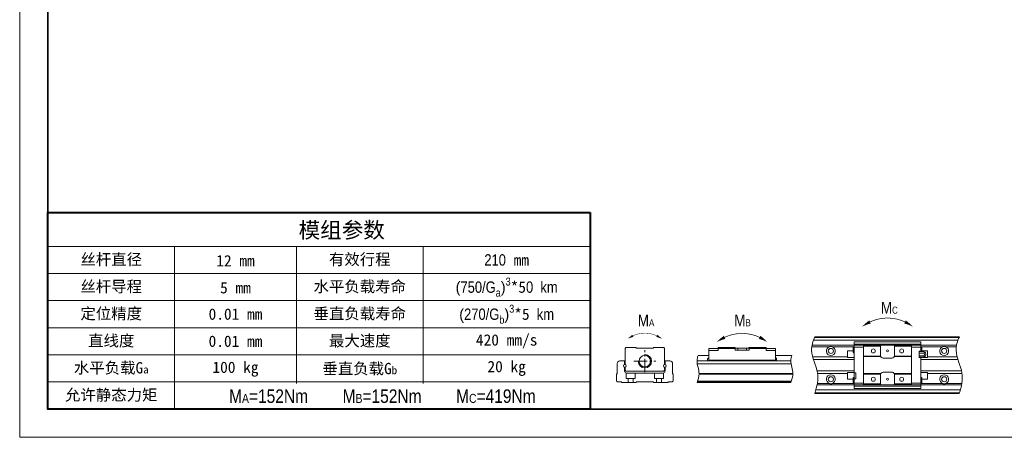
# Model space of a CAD drawing. Header units: millimetres. Extents: x 100 to 3612, y -424 to 856.
# Tile 22 of 45: x 1294 to 1603, y 30 to 161. Entities that reach past the tile are written whole.
import ezdxf

# ---------------------------------------------------------------- set-up
doc = ezdxf.new("R2010")
doc.units = ezdxf.units.MM
doc.linetypes.add('CENTER2', pattern=[28.575, 19.05, -3.175, 3.175, -3.175])
for name, color, linetype, lineweight in [('标注', 3, 'Continuous', 13), ('点划线', 1, 'CENTER2', 13), ('粗线', 7, 'Continuous', 35), ('细线', 7, 'Continuous', 13)]:
    doc.layers.add(name, color=color, linetype=linetype, lineweight=lineweight)
doc.styles.add('7', font='ARIALN.TTF', dxfattribs={"height": 7})

# ---------------------------------------------------------------- blocks, each defined once
blk = doc.blocks.new('A4图框')
at = {"layer": '粗线'}
blk.add_lwpolyline([(5, 205), (292, 205), (292, 5), (5, 5)], close=True, dxfattribs=at)
at = {"layer": '细线'}
blk.add_lwpolyline([(0, 210), (297, 210), (297, 0), (0, 0)], close=True, dxfattribs=at)
blk = doc.blocks.new('扭矩')
at = {"layer": '标注'}
for points, const_width in [([(451.8, 96.04, 0.223025), (436.8, 96.04, 4.483797)], 0.294), ([(345.56, 90.11, 0.223025), (335.36, 90.11, 4.483797)], 0.2), ([(389.57, 89.45, 0.223025), (374.58, 89.45, 4.483797)], 0.294)]:
    blk.add_lwpolyline(points, format="xyb", dxfattribs=dict(at, const_width=const_width))
for points in [[(433.56, 94.07, 0.0147, 1.47, -0.053865), (436.8, 96.04, 0, 0, -1.574086)], [(455.04, 94.07, 0.0147, 1.47, 0.053865), (451.8, 96.04, 0, 0, 1.574086)], [(333.16, 88.77, 0.01, 1, -0.053865), (335.36, 90.11, 0, 0, -1.574086)], [(347.76, 88.77, 0.01, 1, 0.053865), (345.56, 90.11, 0, 0, 1.574086)], [(371.34, 87.48, 0.0147, 1.47, -0.053865), (374.58, 89.45, 0, 0, -1.574086)], [(392.81, 87.48, 0.0147, 1.47, 0.053865), (389.57, 89.45, 0, 0, 1.574086)]]:
    blk.add_lwpolyline(points, format="xyseb", dxfattribs=at)
blk.add_arc((340.46, 79.24), 2.86, 180, 90, dxfattribs=at)
for points, knots in [([(413.21, 89.69), (412.34, 87.78), (410.77, 82.72), (415.51, 74.58), (414.13, 68.38), (413.16, 65.44)], [4.418107, 4.418107, 4.418107, 4.418107, 10.533784, 20.542229, 29.51, 29.51, 29.51, 29.51]), ([(475.04, 89.69), (474.16, 87.78), (472.59, 82.72), (477.33, 74.58), (475.96, 68.38), (474.98, 65.44)], [4.418107, 4.418107, 4.418107, 4.418107, 10.533784, 20.542229, 29.51, 29.51, 29.51, 29.51]), ([(363.22, 81.67), (362.98, 80.98), (362.42, 78.47), (364.23, 74.45), (363.34, 71.38), (362.84, 70.15)], [3.929779, 3.929779, 3.929779, 3.929779, 6.143971, 11.892959, 15.773013, 15.773013, 15.773013, 15.773013]), ([(403.32, 81.67), (403.08, 80.98), (402.52, 78.47), (404.33, 74.45), (403.44, 71.38), (402.94, 70.15)], [3.929779, 3.929779, 3.929779, 3.929779, 6.143971, 11.892959, 15.773013, 15.773013, 15.773013, 15.773013])]:
    blk.add_open_spline(points, degree=3, knots=knots, dxfattribs=at)
at = {"layer": '点划线', "ltscale": 0.3}
for p, q in [((340.46, 74.58), (340.46, 83.91)), ((335.79, 79.24), (345.12, 79.24))]:
    blk.add_line(p, q, dxfattribs=at)
at = {"layer": '细线'}
for p, q in [((413.1, 89.43), (474.92, 89.43)), ((413.21, 89.69), (475.04, 89.69)), ((331.97, 84.63), (332.37, 85.04)), ((331.97, 84.63), (331.97, 77.83)), ((332.37, 85.04), (336.62, 85.04)), ((336.82, 84.84), (336.62, 85.04)), ((344.09, 84.84), (336.82, 84.84)), ((344.3, 85.04), (344.09, 84.84)), ((348.54, 85.04), (344.3, 85.04)), ((348.54, 85.04), (348.94, 84.63)), ((348.94, 84.63), (348.94, 77.83)), ((367.81, 84.63), (379.04, 84.63)), ((367.81, 84.63), (367.81, 79.53)), ((371.77, 85.04), (371.77, 83.83)), ((379.11, 85.04), (371.77, 85.04)), ((379.04, 84.03), (379.04, 85.04)), ((384.94, 84.84), (379.21, 84.84)), ((380.26, 84.84), (380.26, 84.03)), ((383.89, 84.03), (383.89, 84.84)), ((392.38, 85.04), (385.04, 85.04)), ((385.1, 84.03), (385.1, 85.04)), ((385.1, 84.63), (396.34, 84.63)), ((392.38, 85.04), (392.38, 83.83)), ((396.34, 79.53), (396.34, 84.63)), ((411.89, 85.45), (419.46, 85.45)), ((473.81, 86.05), (411.99, 86.05)), ((474.43, 88.21), (412.6, 88.21)), ((420.65, 85.45), (430.03, 85.45)), ((429.55, 83.22), (429.55, 84.84)), ((430.03, 87.55), (430.03, 67.58)), ((430.03, 87.55), (458.57, 87.55)), ((458.57, 86.55), (430.03, 86.55)), ((433.99, 85.24), (430.03, 85.24)), ((433.99, 86.05), (433.99, 69.08)), ((441.27, 85.65), (433.99, 85.65)), ((441.27, 86.05), (441.27, 81.81)), ((447.33, 86.05), (447.33, 81.81)), ((454.61, 85.65), (447.33, 85.65)), ((454.61, 69.08), (454.61, 86.05)), ((458.57, 85.24), (454.61, 85.24)), ((458.57, 83.32), (458.57, 87.55)), ((458.57, 85.45), (467.95, 85.45)), ((459.05, 83.32), (459.05, 84.84)), ((469.14, 85.45), (473.71, 85.45)), ((367.81, 81.67), (363.22, 81.67)), ((367.32, 79.36), (367.32, 80.25)), ((371.77, 83.83), (367.81, 83.83)), ((379.04, 84.03), (385.1, 84.03)), ((396.34, 83.83), (392.38, 83.83)), ((403.32, 81.67), (396.34, 81.67)), ((396.82, 79.36), (396.82, 80.25)), ((412.28, 81.12), (427.13, 81.12)), ((429.55, 83.63), (427.12, 83.63)), ((427.12, 80.8), (427.12, 83.63)), ((427.12, 80.8), (430.03, 80.8)), ((441.34, 81.4), (433.99, 81.4)), ((441.43, 81.2), (433.99, 81.2)), ((442.48, 80.6), (446.12, 80.6)), ((447.17, 81.2), (454.61, 81.2)), ((454.61, 81.4), (447.26, 81.4)), ((457.84, 80.84), (457.84, 83.47)), ((458.57, 83.47), (457.84, 83.47)), ((459.54, 83.32), (457.84, 83.32)), ((457.84, 82.74), (459.54, 82.74)), ((459.54, 81.57), (457.84, 81.57)), ((459.54, 80.99), (457.84, 80.99)), ((458.57, 80.84), (457.84, 80.84)), ((458.57, 80.99), (458.57, 67.58)), ((458.57, 80.8), (461.48, 80.8)), ((461.48, 83.63), (459.05, 83.63)), ((460.67, 82.44), (460.67, 81.87)), ((461.47, 81.12), (474.11, 81.12)), ((461.48, 80.8), (461.48, 83.63)), ((328.6, 73.93), (328.6, 78.15)), ((329.81, 79.36), (331.77, 79.36)), ((331.77, 79.36), (331.77, 77.83)), ((331.77, 74.98), (331.77, 76.62)), ((331.97, 75.4), (331.97, 76.62)), ((348.94, 76.62), (348.94, 75.4)), ((349.14, 79.36), (351.11, 79.36)), ((349.14, 79.36), (349.14, 77.83)), ((349.14, 74.98), (349.14, 76.62)), ((352.32, 78.15), (352.32, 73.93)), ((362.81, 79.36), (402.91, 79.36)), ((403.02, 78.15), (362.92, 78.15)), ((396.34, 79.64), (367.81, 79.64)), ((367.81, 79.36), (367.81, 79.53)), ((396.34, 79.53), (367.81, 79.53)), ((396.34, 79.53), (396.34, 79.36)), ((430.04, 79.99), (412.62, 79.99)), ((474.45, 79.99), (458.57, 79.99)), ((328.33, 73.67), (328.6, 73.93)), ((328.33, 70.76), (328.33, 73.67)), ((332.37, 75), (331.97, 75.4)), ((348.54, 75), (332.37, 75)), ((332.48, 74.19), (332.48, 71.82)), ((332.48, 71.82), (336.32, 71.82)), ((332.57, 74.18), (348.34, 74.18)), ((333.28, 71.82), (333.28, 70.15)), ((335.51, 71.82), (335.51, 70.15)), ((336.32, 74.18), (336.32, 71.82)), ((344.6, 74.18), (344.6, 71.82)), ((348.44, 71.82), (344.6, 71.82)), ((345.41, 71.82), (345.41, 70.15)), ((347.63, 71.82), (347.63, 70.15)), ((348.44, 74.19), (348.44, 71.82)), ((348.94, 75.4), (348.54, 75)), ((352.32, 73.93), (352.58, 73.67)), ((352.58, 73.67), (352.58, 70.76)), ((363.67, 73.93), (403.77, 73.93)), ((363.68, 73.67), (403.77, 73.67)), ((414.15, 75.14), (430.04, 75.14)), ((414.36, 74.01), (427.13, 74.01)), ((430.03, 74.33), (427.12, 74.33)), ((427.12, 71.5), (427.12, 74.33)), ((429.55, 71.91), (429.55, 70.29)), ((430.03, 74.29), (430.76, 74.29)), ((430.03, 71.66), (430.76, 71.66)), ((430.76, 74.29), (430.76, 71.66)), ((441.43, 73.93), (433.99, 73.93)), ((441.34, 73.73), (433.99, 73.73)), ((441.27, 69.08), (441.27, 73.32)), ((442.48, 74.53), (446.12, 74.53)), ((447.17, 73.93), (454.61, 73.93)), ((454.61, 73.73), (447.26, 73.73)), ((447.33, 73.32), (447.33, 69.08)), ((458.57, 75.14), (475.97, 75.14)), ((461.48, 74.33), (458.57, 74.33)), ((459.05, 70.29), (459.05, 71.91)), ((461.47, 74.01), (476.18, 74.01)), ((461.48, 71.5), (461.48, 74.33)), ((328.74, 70.35), (328.33, 70.76)), ((330.35, 70.35), (328.74, 70.35)), ((330.56, 70.15), (330.35, 70.35)), ((336.62, 70.15), (330.56, 70.15)), ((336.82, 70.35), (336.62, 70.15)), ((344.09, 70.35), (336.82, 70.35)), ((344.3, 70.15), (344.09, 70.35)), ((350.36, 70.15), (344.3, 70.15)), ((350.56, 70.35), (350.36, 70.15)), ((351.89, 70.35), (350.56, 70.35)), ((352.32, 70.53), (352.34, 70.51)), ((352.58, 70.76), (352.34, 70.51)), ((362.84, 70.15), (402.94, 70.15)), ((403.02, 70.35), (362.92, 70.35)), ((363.07, 70.76), (403.17, 70.76)), ((414.15, 69.08), (475.97, 69.08)), ((414.25, 69.68), (419.46, 69.68)), ((420.65, 69.68), (430.03, 69.68)), ((427.12, 71.5), (429.55, 71.5)), ((430.03, 69.89), (433.99, 69.89)), ((430.03, 68.58), (458.57, 68.58)), ((430.03, 67.58), (458.57, 67.58)), ((441.27, 69.48), (433.99, 69.48)), ((454.61, 69.48), (447.33, 69.48)), ((454.61, 69.89), (458.57, 69.89)), ((458.57, 69.68), (467.95, 69.68)), ((459.05, 71.5), (461.48, 71.5)), ((469.14, 69.68), (476.08, 69.68)), ((413.16, 65.44), (474.98, 65.44)), ((475.07, 65.7), (413.24, 65.7)), ((413.62, 66.92), (475.44, 66.92))]:
    blk.add_line(p, q, dxfattribs=at)
for centre, radius in [((420.05, 83.63), 1.11), ((438.24, 83.63), 0.849), ((450.36, 83.63), 0.849), ((468.55, 83.63), 1.11), ((340.46, 79.24), 2.42), ((444.3, 83.63), 0.434), ((331.87, 77.22), 0.614), ((349.04, 77.22), 0.614), ((420.05, 71.5), 1.11), ((438.24, 71.5), 0.849), ((444.3, 71.5), 0.434), ((450.36, 71.5), 0.849), ((468.55, 71.5), 1.11)]:
    blk.add_circle(centre, radius, dxfattribs=at)
for centre, radius, start, end in [((380.26, 85.44), 1.21, 199.4712, 210), ((420.05, 83.63), 1.92, 107.9953, 72.0062), ((429.95, 84.84), 0.404, 78.463, 180.0001), ((458.65, 84.84), 0.404, 359.9999, 101.537), ((468.55, 83.63), 1.92, 107.9938, 72.0062), ((367.73, 80.25), 0.404, 78.463, 180.0001), ((396.42, 80.25), 0.404, 359.9999, 101.537), ((429.95, 83.22), 0.404, 179.9999, 281.537), ((442.48, 81.81), 1.21, 180, 270), ((446.12, 81.81), 1.21, 270, 360), ((459.54, 82.15), 1.17, 14.082, 89.9713), ((459.54, 82.15), 0.583, 270.1017, 90.0043), ((459.54, 82.15), 1.17, 270, 345.918), ((329.81, 78.15), 1.21, 90, 180), ((351.11, 78.15), 1.21, 0, 90), ((332.57, 74.98), 0.8, 180, 270), ((348.34, 74.98), 0.8, 270, 0), ((420.05, 71.5), 1.92, 287.9938, 252.0047), ((429.95, 71.91), 0.404, 78.463, 180.0001), ((442.48, 73.32), 1.21, 90, 180), ((446.12, 73.32), 1.21, 30, 90), ((446.12, 73.32), 1.21, 0, 19.4712), ((458.65, 71.91), 0.404, 359.9999, 101.537), ((468.55, 71.5), 1.92, 287.9938, 252.0047), ((351.89, 70.96), 0.606, 270, 314.9062), ((429.95, 70.29), 0.404, 179.9999, 281.537), ((458.65, 70.29), 0.404, 258.463, 0.0001)]:
    blk.add_arc(centre, radius, start, end, dxfattribs=at)
for centre, major_axis, ratio, start_param, end_param in [((383.89, 85.44), (0.51, 1.1), 1, 4.621289, 4.805051), ((459.54, 83.03), (0.583, 0), 0.5, 4.712313, 7.852981), ((459.54, 81.28), (-0.583, 0), 0.5, 1.570197, 4.710613), ((446.12, 73.32), (0.51, -1.1), 1, 1.478135, 1.661896)]:
    blk.add_ellipse(centre, major_axis=major_axis, ratio=ratio, start_param=start_param, end_param=end_param, dxfattribs=at)
for points in [[(420.65, 85.45), (420.6, 85.47), (420.55, 85.48), (420.45, 85.51), (420.4, 85.51), (420.3, 85.53), (420.25, 85.54), (420.15, 85.54), (420.1, 85.55), (420.03, 85.55), (420, 85.55), (419.95, 85.54), (419.93, 85.54), (419.85, 85.54), (419.8, 85.53), (419.7, 85.51), (419.6, 85.5), (419.51, 85.47), (419.46, 85.45)], [(469.14, 85.45), (469.09, 85.47), (469.04, 85.48), (468.95, 85.51), (468.9, 85.51), (468.8, 85.53), (468.75, 85.54), (468.65, 85.54), (468.6, 85.55), (468.52, 85.55), (468.5, 85.55), (468.45, 85.54), (468.42, 85.54), (468.35, 85.54), (468.3, 85.53), (468.2, 85.51), (468.1, 85.5), (468, 85.47), (467.95, 85.45)], [(419.46, 69.68), (419.51, 69.66), (419.56, 69.65), (419.65, 69.62), (419.7, 69.61), (419.8, 69.6), (419.85, 69.59), (419.95, 69.59), (420, 69.58), (420.08, 69.58), (420.1, 69.58), (420.15, 69.59), (420.18, 69.59), (420.25, 69.59), (420.3, 69.6), (420.4, 69.61), (420.5, 69.63), (420.6, 69.66), (420.65, 69.68)], [(467.95, 69.68), (468, 69.66), (468.05, 69.65), (468.15, 69.62), (468.2, 69.61), (468.3, 69.6), (468.35, 69.59), (468.45, 69.59), (468.5, 69.58), (468.57, 69.58), (468.6, 69.58), (468.65, 69.59), (468.67, 69.59), (468.75, 69.59), (468.8, 69.6), (468.9, 69.61), (469, 69.63), (469.09, 69.66), (469.14, 69.68)]]:
    blk.add_open_spline(points, degree=3, knots=[0, 0, 0, 0, 0.125, 0.125, 0.25, 0.25, 0.375, 0.375, 0.5, 0.5, 0.5625, 0.5625, 0.625, 0.625, 0.75, 0.75, 0.875, 1, 1, 1, 1], dxfattribs=at)
blk.add_open_spline([(362.98, 70.51), (403.08, 70.51)], degree=1, dxfattribs=at)
at = {"layer": '标注', "char_height": 5, "attachment_point": 1, "style": '7'}
for s, insert in [('M{\\H0.6x;C}', (441.48, 104.59)), ('M{\\H0.6x;A}', (337.46, 99.18)), ('M{\\H0.6x;B}', (378.72, 99.18))]:
    blk.add_mtext_dynamic_manual_height_columns(s, width=12.0149, gutter_width=35, heights=[0], dxfattribs=dict(at, insert=insert))

msp = doc.modelspace()

# ---------------------------------------------------------------- linework, layer by layer
at = {"layer": '标注'}
for p, q in [((1303.1, 89.9), (1473.23, 89.9)), ((1342.79, 89.9), (1342.79, 38.86)), ((1381.07, 89.9), (1381.07, 46.91)), ((1420.77, 89.9), (1420.77, 46.91)), ((1303.1, 81.4), (1473.23, 81.4)), ((1303.1, 72.89), (1473.23, 72.89)), ((1303.1, 64.38), (1473.23, 64.38)), ((1303.1, 55.88), (1473.23, 55.88)), ((1303.1, 47.37), (1473.23, 47.37))]:
    msp.add_line(p, q, dxfattribs=at)
at = {"layer": '标注', "lineweight": 40}
for points in [[(1473.23, 100.54), (1473.23, 38.86), (1303.1, 38.86), (1303.1, 100.54)], [(1303.1, 100.54), (1473.23, 100.54)]]:
    msp.add_lwpolyline(points, dxfattribs=at)

# ---------------------------------------------------------------- block references
at = {"layer": '标注'}
for name, p, xscale, yscale, zscale in [('A4图框', (1294.24, 30), 1.772264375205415, 1.772264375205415, 1.772264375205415), ('扭矩', (1240.76, -4.2), 0.7330993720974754, 0.7330993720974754, 0.7330993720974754)]:
    msp.add_blockref(name, p, dxfattribs=dict(at, xscale=xscale, yscale=yscale, zscale=zscale))

# ---------------------------------------------------------------- texts
at = {"layer": '标注', "attachment_point": 5, "style": '7'}
for s, insert, char_height, width in [('{\\fSimSun|b0|i0|c134|p2;模组参数}', (1395.25, 94.77), 4.9623, 170.1374), ('{\\fSimSun|b0|i0|c134|p2;丝杆直径}', (1322.95, 85.65), 3.5445, 39.6969), ('{\\fSimSun|b0|i0|c134|p34;12 mm}', (1361.93, 85.42), 3.5445, 38.2808), ('{\\fSimSun|b0|i0|c134|p34;有效行程}', (1400.92, 85.65), 3.5445, 39.6989), ('210{\\fSimSun|b0|i0|c134|p34; mm}', (1447, 85.65), 3.5445, 52.4609), ('{\\fSimSun|b0|i0|c134|p2;丝杆导程}', (1322.95, 77.14), 3.5445, 39.6969), ('{\\fSimSun|b0|i0|c134|p34;5 mm}', (1361.93, 76.92), 3.5445, 38.2808), ('{\\fSimSun|b0|i0|c134|p34;水平负载寿命}', (1400.92, 77.14), 3.5445, 39.6989), ('\\A1;{\\fYouYuan|b0|i0|c134|p49;\\H0.95995x;(}750/G{\\H0.7x;\\S ^ a;\\fYouYuan|b0|i0|c134|p49;\\H1.37137x;)\\fArial Narrow|b0|i0|c134|p34;\\H0.7292x;\\S3^  ;\\fSimSun|b0|i0|c134|p34;\\H1.42858x;*5}0  km', (1447, 77.14), 3.54453, 52.4609), ('\\A1;{\\fYouYuan|b0|i0|c134|p49;\\H0.95995x;(}270/G{\\H0.7x;\\S ^ b;\\fYouYuan|b0|i0|c134|p49;\\H1.37136x;)\\fArial Narrow|b0|i0|c134|p34;\\H0.7292x;\\S3^  ;\\fSimSun|b0|i0|c134|p34;\\H1.42858x;*5}  km', (1447, 68.64), 3.54453, 52.4609), ('{\\fSimSun|b0|i0|c134|p2;定位精度}', (1322.95, 68.64), 3.5445, 39.6969), ('{\\fSimSun|b0|i0|c134|p34;0.01 mm}', (1361.93, 68.64), 3.5445, 38.2808), ('{\\fSimSun|b0|i0|c134|p34;垂直负载寿命}', (1400.92, 68.64), 3.5445, 39.6989), ('{\\fSimSun|b0|i0|c134|p2;直线度}', (1322.95, 60.13), 3.5445, 39.6969), ('{\\fSimSun|b0|i0|c134|p34;0.01 mm}', (1361.93, 60.13), 3.5445, 38.2808), ('{\\fSimSun|b0|i0|c134|p34;最大速度}', (1400.92, 60.13), 3.5445, 39.6989), ('{\\fSimSun|b0|i0|c134|p34;420 mm/s}', (1447, 60.13), 3.5445, 52.4609), ('{\\fSimSun|b0|i0|c134|p34;水平负载G\\H0.70397x;a}', (1322.95, 51.62), 3.5445, 39.6969), ('{\\fSimSun|b0|i0|c134|p34;100 kg}', (1361.93, 51.39), 3.5445, 38.2808), ('{\\fSimSun|b0|i0|c134|p34;垂直负载G\\H0.70397x;b}', (1400.92, 51.39), 3.5445, 39.6989), ('{\\fSimSun|b0|i0|c134|p34;20 kg}', (1447, 51.62), 3.5445, 52.4609), ('{\\fSimSun|b0|i0|c134|p34;允许静态力矩}', (1322.95, 43.11), 3.5445, 39.6969), ('{\\H1.2x;M\\H0.66667x;A\\H1.5x;=152Nm        M\\H0.66667x;B\\H1.5x;=152Nm        M\\H0.66667x;C\\H1.5x;=419Nm \\H1.16666x; \\fSimSun|b0|i0|c134|p34; }', (1408.01, 42.89), 3.54453, 130.4405)]:
    msp.add_mtext(s, dxfattribs=dict(at, insert=insert, char_height=char_height, width=width))

doc.saveas('drawing.dxf')
